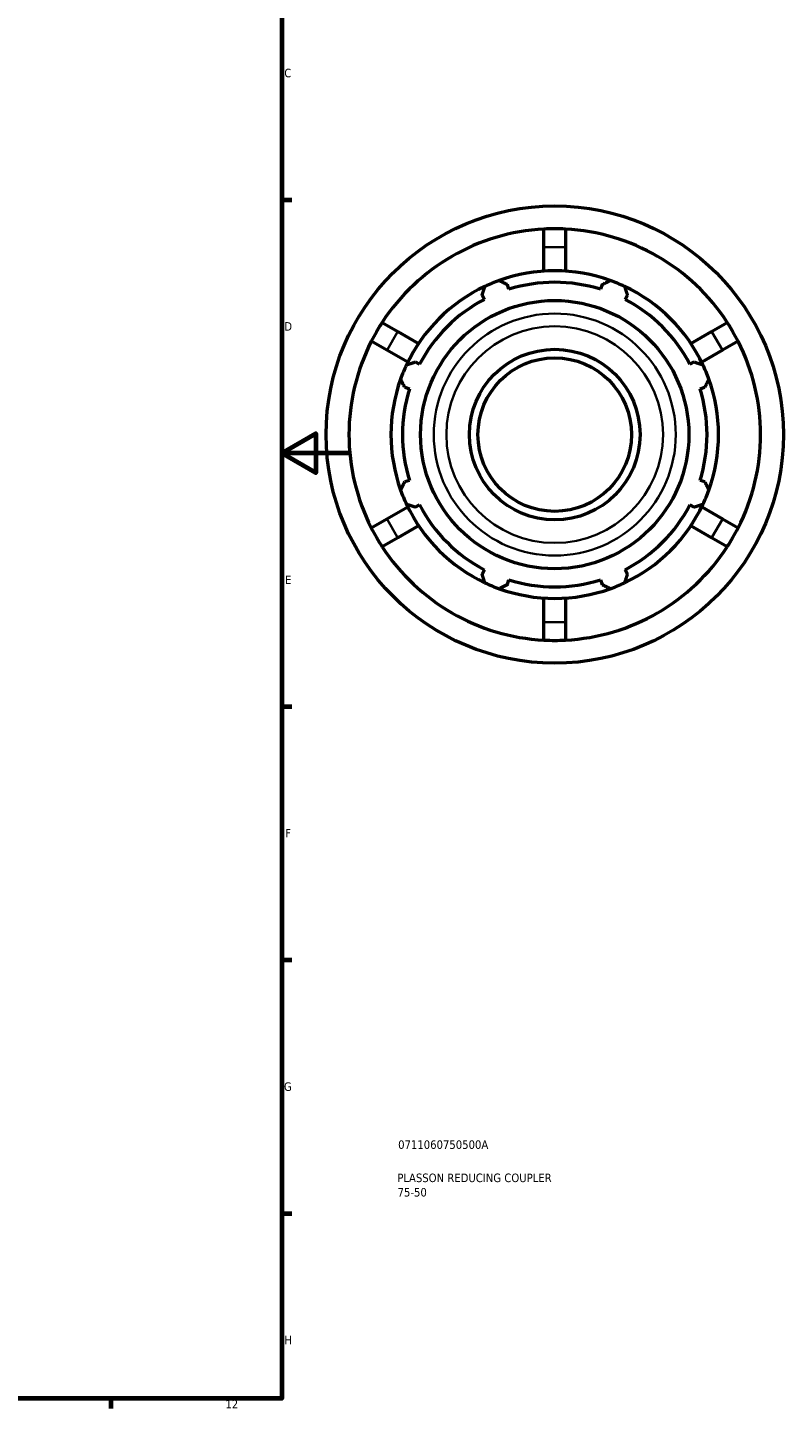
# Model space of a CAD drawing. Header units: millimetres. Extents: x -290 to 1110, y -48 to 826.
# Tile 8 of 9: x 747 to 968, y 17 to 422. Entities that reach past the tile are written whole.
import ezdxf

# ---------------------------------------------------------------- set-up
doc = ezdxf.new("R2010")
doc.units = ezdxf.units.MM
for name, color, linetype, lineweight in [('Border (ISO)', 7, 'Continuous', 70), ('Title (ISO)', 7, 'Continuous', 50), ('Visible (ISO)', 7, 'Continuous', 50), ('Visible Narrow (ISO)', 7, 'Continuous', 35)]:
    doc.layers.add(name, color=color, linetype=linetype, lineweight=lineweight)
doc.styles.add('Note Text (ISO)', font='tahoma.ttf')

# ---------------------------------------------------------------- blocks, each defined once
blk = doc.blocks.new('Borders Default Border')
at = {"layer": 'Border (ISO)'}
for p, q in [((821, 371.25), (823.9, 371.25)), ((821, 222.75), (823.9, 222.75)), ((821, 148.5), (823.9, 148.5)), ((821, 74.25), (823.9, 74.25)), ((770.92, 20), (770.92, 17.1))]:
    blk.add_line(p, q, dxfattribs=at)
at = {"layer": 'Border (ISO)', "flags": 128}
for points in [[(20, 20), (20, 574), (821, 574), (821, 20), (20, 20)], [(841, 297), (821, 297), (831, 302.77), (831, 291.23), (821, 297)]]:
    blk.add_lwpolyline(points, dxfattribs=at)
at = {"layer": 'Border (ISO)', "color": 232, "true_color": 0xca0064, "char_height": 2.5, "attachment_point": 7, "style": 'Note Text (ISO)'}
for s, insert in [('C', (821.73, 407.08)), ('D', (821.73, 332.88)), ('E', (821.94, 258.63)), ('F', (822, 184.38)), ('G', (821.61, 110.08)), ('H', (821.74, 35.88)), ('12', (804.46, 17.1))]:
    blk.add_mtext(s, dxfattribs=dict(at, insert=insert))
blk = doc.blocks.new('Title Blocks ISO')
at = {"layer": 'Title (ISO)', "color": 232, "true_color": 0xca0064, "style": 'Note Text (ISO)'}
for tag, p in [('PART_NUMBER_001', (34.08, 73.14)), ('DESCRIPTION_001', (33.84, 63.4)), ('DESCRIPTION_002', (33.92, 59.18))]:
    blk.add_attdef(tag, p, '', height=2.5, dxfattribs=at)

msp = doc.modelspace()

# ---------------------------------------------------------------- linework, layer by layer
at = {"layer": 'Visible (ISO)'}
for p, q in [((897.764, 357.367), (897.764, 362.642)), ((904.164, 362.642), (904.164, 357.367)), ((897.764, 350.321), (897.764, 357.367)), ((904.164, 357.367), (904.164, 350.321)), ((887.54, 345.001), (887.107, 346.375)), ((914.82, 346.375), (914.387, 345.001)), ((879.686, 343.301), (880.351, 342.024)), ((921.576, 342.024), (922.241, 343.301)), ((850.416, 335.306), (854.984, 332.669)), ((854.984, 332.669), (861.087, 329.145)), ((940.84, 329.145), (946.943, 332.669)), ((946.943, 332.669), (951.511, 335.306)), ((851.784, 327.126), (847.216, 329.764)), ((954.711, 329.764), (950.143, 327.126)), ((857.887, 323.603), (851.784, 327.126)), ((861.368, 323.04), (860.09, 323.705)), ((941.837, 323.705), (940.56, 323.04)), ((950.143, 327.126), (944.04, 323.603)), ((857.016, 316.284), (858.39, 315.851)), ((943.538, 315.851), (944.911, 316.284)), ((858.39, 289.004), (857.016, 288.571)), ((944.911, 288.571), (943.538, 289.004)), ((851.784, 277.729), (857.887, 281.252)), ((860.09, 281.15), (861.368, 281.815)), ((940.56, 281.815), (941.837, 281.15)), ((944.04, 281.252), (950.143, 277.729)), ((847.216, 275.091), (851.784, 277.729)), ((861.087, 275.709), (854.984, 272.186)), ((946.943, 272.186), (940.84, 275.709)), ((950.143, 277.729), (954.711, 275.091)), ((854.984, 272.186), (850.416, 269.549)), ((951.511, 269.549), (946.943, 272.186)), ((880.351, 262.831), (879.686, 261.554)), ((887.107, 258.48), (887.54, 259.853)), ((914.387, 259.853), (914.82, 258.48)), ((922.241, 261.554), (921.576, 262.831)), ((897.764, 247.487), (897.764, 254.534)), ((904.164, 254.534), (904.164, 247.487)), ((897.764, 242.212), (897.764, 247.487)), ((904.164, 247.487), (904.164, 242.212))]:
    msp.add_line(p, q, dxfattribs=at)
for radius in [67, 39.304, 25, 22.5]:
    msp.add_circle((900.964, 302.427), radius, dxfattribs=at)
for radius, start, end in [(60.3, 93.042, 146.958), (60.3, 33.042, 86.958), (48, 70.20802, 109.79198), (48, 115.20802, 154.79198), (48, 109.79198, 115.20802), (44.64, 72.5, 107.5), (48, 64.79198, 70.20802), (48, 25.20802, 64.79198), (44.64, 117.5, 152.5), (44.64, 27.5, 62.5), (60.3, 153.042, 206.958), (60.3, 333.042, 26.958), (48, 154.79198, 160.20802), (48, 19.79198, 25.20802), (48, 160.20802, 199.79198), (44.64, 162.5, 197.5), (44.64, 342.5, 17.5), (48, 340.20802, 19.79198), (48, 199.79198, 205.20802), (48, 334.79198, 340.20802), (48, 205.20802, 244.79198), (44.64, 207.5, 242.5), (48, 295.20802, 334.79198), (44.64, 297.5, 332.5), (60.3, 213.042, 266.958), (60.3, 273.042, 326.958), (48, 244.79198, 250.20802), (44.64, 252.5, 287.5), (48, 289.79198, 295.20802), (48, 250.20802, 289.79198)]:
    msp.add_arc((900.964, 302.427), radius, start, end, dxfattribs=at)
for points in [[(900.964, 362.727), (899.938, 362.727), (898.863, 362.701), (897.764, 362.642)], [(904.164, 362.642), (903.064, 362.701), (901.989, 362.727), (900.964, 362.727)], [(848.742, 332.577), (848.227, 331.685), (847.714, 330.742), (847.216, 329.764)], [(850.416, 335.306), (849.817, 334.386), (849.258, 333.47), (848.742, 332.577)], [(953.185, 332.577), (952.67, 333.47), (952.11, 334.386), (951.511, 335.306)], [(954.711, 329.764), (954.214, 330.742), (953.7, 331.685), (953.185, 332.577)], [(847.216, 275.091), (847.714, 274.113), (848.227, 273.17), (848.742, 272.277)], [(848.742, 272.277), (849.258, 271.385), (849.817, 270.469), (850.416, 269.549)], [(951.511, 269.549), (952.11, 270.469), (952.67, 271.385), (953.185, 272.277)], [(953.185, 272.277), (953.7, 273.17), (954.214, 274.113), (954.711, 275.091)], [(897.764, 242.212), (898.863, 242.154), (899.938, 242.127), (900.964, 242.127)], [(900.964, 242.127), (901.989, 242.127), (903.064, 242.154), (904.164, 242.212)]]:
    msp.add_open_spline(points, degree=3, dxfattribs=at)
for points, weights in [([(879.686, 343.301), (880.095, 344.552), (880.52, 345.856)], [1.0036236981, 1.00221936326, 1]), ([(884.711, 347.592), (885.933, 346.971), (887.107, 346.375)], [1, 1.00221936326, 1.0036236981]), ([(914.82, 346.375), (915.994, 346.971), (917.217, 347.592)], [1.0036236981, 1.00221936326, 1]), ([(921.407, 345.856), (921.833, 344.552), (922.241, 343.301)], [1, 1.00221936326, 1.0036236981]), ([(857.535, 322.871), (858.839, 323.296), (860.09, 323.705)], [1, 1.00221936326, 1.0036236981]), ([(941.837, 323.705), (943.089, 323.296), (944.393, 322.871)], [1.0036236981, 1.00221936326, 1]), ([(857.016, 316.284), (856.42, 317.458), (855.799, 318.68)], [1.0036236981, 1.00221936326, 1]), ([(946.128, 318.68), (945.507, 317.458), (944.911, 316.284)], [1, 1.00221936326, 1.0036236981]), ([(855.799, 286.174), (856.42, 287.397), (857.016, 288.571)], [1, 1.00221936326, 1.0036236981]), ([(944.911, 288.571), (945.507, 287.397), (946.128, 286.174)], [1.0036236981, 1.00221936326, 1]), ([(860.09, 281.15), (858.839, 281.558), (857.535, 281.984)], [1.0036236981, 1.00221936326, 1]), ([(944.393, 281.984), (943.089, 281.558), (941.837, 281.15)], [1, 1.00221936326, 1.0036236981]), ([(880.52, 258.999), (880.095, 260.302), (879.686, 261.554)], [1, 1.00221936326, 1.0036236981]), ([(922.241, 261.554), (921.833, 260.302), (921.407, 258.999)], [1.0036236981, 1.00221936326, 1]), ([(887.107, 258.48), (885.933, 257.884), (884.711, 257.263)], [1.0036236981, 1.00221936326, 1]), ([(917.217, 257.263), (915.994, 257.884), (914.82, 258.48)], [1, 1.00221936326, 1.0036236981])]:
    msp.add_rational_spline(points, weights, degree=2, dxfattribs=at)
at = {"layer": 'Visible Narrow (ISO)'}
for p, q in [((898.084, 357.367), (903.844, 357.367)), ((851.944, 327.403), (854.824, 332.392)), ((947.103, 332.392), (949.983, 327.403)), ((854.824, 272.463), (851.944, 277.452)), ((949.983, 277.452), (947.103, 272.463)), ((903.844, 247.487), (898.084, 247.487))]:
    msp.add_line(p, q, dxfattribs=at)
for radius in [35.454, 31.74]:
    msp.add_circle((900.964, 302.427), radius, dxfattribs=at)

# ---------------------------------------------------------------- block references
msp.add_blockref('Borders Default Border', (0, 0))
msp.add_blockref('Title Blocks ISO', (821, 20)).add_auto_attribs({'PART_NUMBER_001': '0711060750500A', 'DESCRIPTION_001': 'PLASSON REDUCING COUPLER', 'DESCRIPTION_002': '75-50'})

doc.saveas('drawing.dxf')
